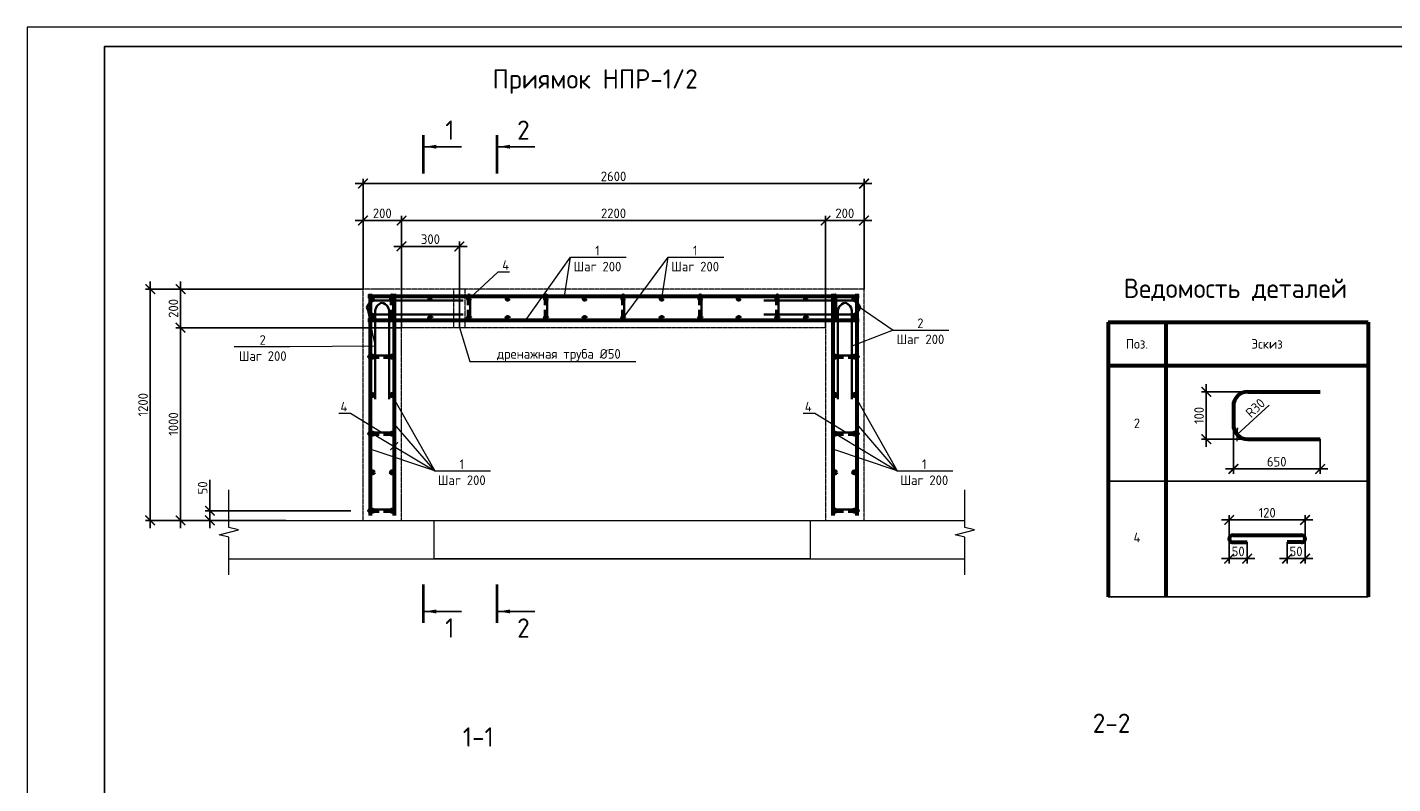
# Model space of a CAD drawing. Header units: millimetres. Extents: x 130535 to 1380046, y -231620 to 121434.
# Tile 33 of 135: x 344596 to 380020, y -29628 to -10003. Entities that reach past the tile are written whole.
import ezdxf
from ezdxf import colors
from ezdxf.entities.mleader import LeaderData, LeaderLine
from ezdxf.enums import TextEntityAlignment as Align
from ezdxf.math import Vec2, Vec3

# ---------------------------------------------------------------- set-up
doc = ezdxf.new("R2010")
doc.units = ezdxf.units.MM
doc.linetypes.add('DASHED', pattern=[7, 5, -2, 0])
doc.layers.get('DEFPOINTS').update_dxf_attribs({"lineweight": 0})
for name, color, linetype, lineweight in [('Основная 0.35', 7, 'Continuous', 35), ('Основная 0.60', 7, 'Continuous', 60), ('РАЗМЕРЫ', 7, 'Continuous', 9), ('Символы 0.20', 7, 'Continuous', 20), ('Текст 5.00', 7, 'Continuous', 50), ('Тонкая', 7, 'Continuous', 20), ('Тонкая 0.20', 7, 'Continuous', 20), ('ТОНКИЕ', 7, 'Continuous', 9), ('Штриховая 0.20', 7, 'DASHED', 20)]:
    doc.layers.add(name, color=color, linetype=linetype, lineweight=lineweight)
doc.layers.add('ТОЛСТЫЕ_ОСНОВНЫЕ', color=7, linetype='Continuous')
doc.styles.add('GOST-2.304_Type-B', font='GOST_Common.ttf')
doc.dimstyles.new('СПДС', dxfattribs={"dimscale": 100, "dimtxt": 2.5, "dimasz": 2.5, "dimexe": 1.25, "dimexo": 0, "dimtad": 1, "dimdec": 0, "dimtxsty": 'GOST-2.304_Type-B', "dimblk": 'ARCHTICK', "dimcen": 2.5, "dimdle": 2, "dimadec": 0, "dimazin": 2, "dimtfac": 0.75, "dimtdec": 0, "dimtmove": 1, "dimatfit": 3, "dimfxl": 1, "dimtolj": 1, "dimarcsym": 1})

# ---------------------------------------------------------------- blocks, each defined once
blk = doc.blocks.new('*U1419')
at = {"layer": 'ТОЛСТЫЕ_ОСНОВНЫЕ'}
blk.add_lwpolyline([(20, 5), (589, 5), (589, 415), (20, 415)], close=True, dxfattribs=at)
at = {"layer": 'ТОНКИЕ'}
blk.add_lwpolyline([(0, 0), (594, 0), (594, 420), (0, 420)], close=True, dxfattribs=at)
blk = doc.blocks.new('_ArchTick')
at = {"color": 0, "linetype": 'ByBlock', "const_width": 0.15}
blk.add_lwpolyline([(-0.5, -0.5), (0.5, 0.5)], dxfattribs=at)
blk = doc.blocks.new('*D591')
at = {"layer": 'DEFPOINTS', "color": 0, "linetype": 'Continuous', "lineweight": 0, "transparency": 16777216}
for p in [(352993, -22546), (349333, -22796), (351305, -22796)]:
    blk.add_point(p, dxfattribs=at)
at = {"layer": 'РАЗМЕРЫ', "color": 0, "linetype": 'Continuous', "lineweight": -2, "transparency": 16777216}
for p, q in [((349333, -21740), (349333, -22546)), ((352993, -22546), (349208, -22546)), ((349333, -22346), (349333, -22996)), ((351305, -22796), (349208, -22796))]:
    blk.add_line(p, q, dxfattribs=at)
at = {"layer": 'РАЗМЕРЫ', "color": 0, "linetype": 'Continuous', "lineweight": -2, "transparency": 16777216, "xscale": 250, "yscale": 250, "zscale": 250}
for p, rotation in [((349333, -22546), 90), ((349333, -22796), 270)]:
    blk.add_blockref('_ArchTick', p, dxfattribs=dict(at, rotation=rotation))
at = {"layer": 'РАЗМЕРЫ', "color": 0, "linetype": 'Continuous', "lineweight": 0, "transparency": 16777216, "insert": (349145, -21953), "char_height": 250, "attachment_point": 5, "rotation": 90, "style": 'GOST-2.304_Type-B'}
blk.add_mtext('\\A1;50', dxfattribs=at)
blk = doc.blocks.new('*D592')
at = {"layer": 'DEFPOINTS', "color": 0, "linetype": 'Continuous', "lineweight": 0, "transparency": 16777216}
for p in [(348573, -17796), (354305, -17796), (349824, -22796)]:
    blk.add_point(p, dxfattribs=at)
at = {"layer": 'РАЗМЕРЫ', "color": 0, "linetype": 'Continuous', "lineweight": -2, "transparency": 16777216}
for p, q in [((348573, -22996), (348573, -17596)), ((354305, -17796), (348448, -17796)), ((349824, -22796), (348448, -22796))]:
    blk.add_line(p, q, dxfattribs=at)
at = {"layer": 'РАЗМЕРЫ', "color": 0, "linetype": 'Continuous', "lineweight": -2, "transparency": 16777216, "xscale": 250, "yscale": 250, "zscale": 250}
for p, rotation in [((348573, -17796), 90), ((348573, -22796), 270)]:
    blk.add_blockref('_ArchTick', p, dxfattribs=dict(at, rotation=rotation))
at = {"layer": 'РАЗМЕРЫ', "color": 0, "linetype": 'Continuous', "lineweight": 0, "transparency": 16777216, "insert": (348386, -20296), "char_height": 250, "attachment_point": 5, "rotation": 90, "style": 'GOST-2.304_Type-B'}
blk.add_mtext('\\A1;1000', dxfattribs=at)
blk = doc.blocks.new('*D593')
at = {"layer": 'DEFPOINTS', "color": 0, "linetype": 'Continuous', "lineweight": 0, "transparency": 16777216}
for p in [(348573, -16796), (353305, -16796), (354305, -17796)]:
    blk.add_point(p, dxfattribs=at)
at = {"layer": 'РАЗМЕРЫ', "color": 0, "linetype": 'Continuous', "lineweight": -2, "transparency": 16777216}
for p, q in [((348573, -17996), (348573, -16596)), ((353305, -16796), (348448, -16796)), ((354305, -17796), (348448, -17796))]:
    blk.add_line(p, q, dxfattribs=at)
at = {"layer": 'РАЗМЕРЫ', "color": 0, "linetype": 'Continuous', "lineweight": -2, "transparency": 16777216, "xscale": 250, "yscale": 250, "zscale": 250}
for p, rotation in [((348573, -16796), 90), ((348573, -17796), 270)]:
    blk.add_blockref('_ArchTick', p, dxfattribs=dict(at, rotation=rotation))
at = {"layer": 'РАЗМЕРЫ', "color": 0, "linetype": 'Continuous', "lineweight": 0, "transparency": 16777216, "insert": (348386, -17296), "char_height": 250, "attachment_point": 5, "rotation": 90, "style": 'GOST-2.304_Type-B'}
blk.add_mtext('\\A1;200', dxfattribs=at)
blk = doc.blocks.new('*D594')
at = {"layer": 'DEFPOINTS', "color": 0, "linetype": 'Continuous', "lineweight": 0, "transparency": 16777216}
for p in [(354305, -15016), (353305, -16796), (354305, -17796)]:
    blk.add_point(p, dxfattribs=at)
at = {"layer": 'РАЗМЕРЫ', "color": 0, "linetype": 'Continuous', "lineweight": -2, "transparency": 16777216}
for p, q in [((353105, -15016), (354505, -15016)), ((353305, -16796), (353305, -14891)), ((354305, -17796), (354305, -14891))]:
    blk.add_line(p, q, dxfattribs=at)
at = {"layer": 'РАЗМЕРЫ', "color": 0, "linetype": 'Continuous', "lineweight": -2, "transparency": 16777216, "xscale": 250, "yscale": 250, "zscale": 250, "rotation": 180}
blk.add_blockref('_ArchTick', (353305, -15016), dxfattribs=at)
at = {"layer": 'РАЗМЕРЫ', "color": 0, "linetype": 'Continuous', "lineweight": -2, "transparency": 16777216, "xscale": 250, "yscale": 250, "zscale": 250}
blk.add_blockref('_ArchTick', (354305, -15016), dxfattribs=at)
at = {"layer": 'РАЗМЕРЫ', "color": 0, "linetype": 'Continuous', "lineweight": 0, "transparency": 16777216, "insert": (353805, -14829), "char_height": 250, "attachment_point": 5, "style": 'GOST-2.304_Type-B'}
blk.add_mtext('\\A1;200', dxfattribs=at)
blk = doc.blocks.new('*D595')
at = {"layer": 'DEFPOINTS', "color": 0, "linetype": 'Continuous', "lineweight": 0, "transparency": 16777216}
for p in [(365305, -15016), (354305, -17796), (365305, -17796)]:
    blk.add_point(p, dxfattribs=at)
at = {"layer": 'РАЗМЕРЫ', "color": 0, "linetype": 'Continuous', "lineweight": -2, "transparency": 16777216}
for p, q in [((354105, -15016), (365505, -15016)), ((354305, -17796), (354305, -14891)), ((365305, -17796), (365305, -14891))]:
    blk.add_line(p, q, dxfattribs=at)
at = {"layer": 'РАЗМЕРЫ', "color": 0, "linetype": 'Continuous', "lineweight": -2, "transparency": 16777216, "xscale": 250, "yscale": 250, "zscale": 250, "rotation": 180}
blk.add_blockref('_ArchTick', (354305, -15016), dxfattribs=at)
at = {"layer": 'РАЗМЕРЫ', "color": 0, "linetype": 'Continuous', "lineweight": -2, "transparency": 16777216, "xscale": 250, "yscale": 250, "zscale": 250}
blk.add_blockref('_ArchTick', (365305, -15016), dxfattribs=at)
at = {"layer": 'РАЗМЕРЫ', "color": 0, "linetype": 'Continuous', "lineweight": 0, "transparency": 16777216, "insert": (359805, -14829), "char_height": 250, "attachment_point": 5, "style": 'GOST-2.304_Type-B'}
blk.add_mtext('\\A1;2200', dxfattribs=at)
blk = doc.blocks.new('*D596')
at = {"layer": 'DEFPOINTS', "color": 0, "linetype": 'Continuous', "lineweight": 0, "transparency": 16777216}
for p in [(366305, -15016), (366305, -16796), (365305, -17796)]:
    blk.add_point(p, dxfattribs=at)
at = {"layer": 'РАЗМЕРЫ', "color": 0, "linetype": 'Continuous', "lineweight": -2, "transparency": 16777216}
for p, q in [((365105, -15016), (366505, -15016)), ((365305, -17796), (365305, -14891)), ((366305, -16796), (366305, -14891))]:
    blk.add_line(p, q, dxfattribs=at)
at = {"layer": 'РАЗМЕРЫ', "color": 0, "linetype": 'Continuous', "lineweight": -2, "transparency": 16777216, "xscale": 250, "yscale": 250, "zscale": 250, "rotation": 180}
blk.add_blockref('_ArchTick', (365305, -15016), dxfattribs=at)
at = {"layer": 'РАЗМЕРЫ', "color": 0, "linetype": 'Continuous', "lineweight": -2, "transparency": 16777216, "xscale": 250, "yscale": 250, "zscale": 250}
blk.add_blockref('_ArchTick', (366305, -15016), dxfattribs=at)
at = {"layer": 'РАЗМЕРЫ', "color": 0, "linetype": 'Continuous', "lineweight": 0, "transparency": 16777216, "insert": (365805, -14829), "char_height": 250, "attachment_point": 5, "style": 'GOST-2.304_Type-B'}
blk.add_mtext('\\A1;200', dxfattribs=at)
blk = doc.blocks.new('A$C862932c0')
at = {"layer": 'Основная 0.35'}
for p, q in [((130, 6), (6, 6)), ((6, -6), (56, -6)), ((130, -6), (80, -6))]:
    blk.add_line(p, q, dxfattribs=at)
for centre, start, end in [((6, 0), 90, 270), ((130, 0), 270, 90)]:
    blk.add_arc(centre, 6, start, end, dxfattribs=at)
blk = doc.blocks.new('_None')
blk = doc.blocks.new('*D597')
at = {"layer": 'DEFPOINTS', "color": 0, "linetype": 'Continuous', "lineweight": 0, "transparency": 16777216}
for p in [(366305, -14058), (353305, -15296), (366305, -15296)]:
    blk.add_point(p, dxfattribs=at)
at = {"layer": 'РАЗМЕРЫ', "color": 0, "linetype": 'Continuous', "lineweight": -2, "transparency": 16777216}
for p, q in [((353105, -14058), (366505, -14058)), ((353305, -15296), (353305, -13933)), ((366305, -15296), (366305, -13933))]:
    blk.add_line(p, q, dxfattribs=at)
at = {"layer": 'РАЗМЕРЫ', "color": 0, "linetype": 'Continuous', "lineweight": -2, "transparency": 16777216, "xscale": 250, "yscale": 250, "zscale": 250, "rotation": 180}
blk.add_blockref('_ArchTick', (353305, -14058), dxfattribs=at)
at = {"layer": 'РАЗМЕРЫ', "color": 0, "linetype": 'Continuous', "lineweight": -2, "transparency": 16777216, "xscale": 250, "yscale": 250, "zscale": 250}
blk.add_blockref('_ArchTick', (366305, -14058), dxfattribs=at)
at = {"layer": 'РАЗМЕРЫ', "color": 0, "linetype": 'Continuous', "lineweight": 0, "transparency": 16777216, "insert": (359805, -13870), "char_height": 250, "attachment_point": 5, "style": 'GOST-2.304_Type-B'}
blk.add_mtext('\\A1;2600', dxfattribs=at)
blk = doc.blocks.new('*D598')
at = {"layer": 'DEFPOINTS', "color": 0, "linetype": 'Continuous', "lineweight": 0, "transparency": 16777216}
for p in [(347785, -16796), (351305, -16796), (349824, -22796)]:
    blk.add_point(p, dxfattribs=at)
at = {"layer": 'РАЗМЕРЫ', "color": 0, "linetype": 'Continuous', "lineweight": -2, "transparency": 16777216}
for p, q in [((347785, -22996), (347785, -16596)), ((351305, -16796), (347660, -16796)), ((349824, -22796), (347660, -22796))]:
    blk.add_line(p, q, dxfattribs=at)
at = {"layer": 'РАЗМЕРЫ', "color": 0, "linetype": 'Continuous', "lineweight": -2, "transparency": 16777216, "xscale": 250, "yscale": 250, "zscale": 250}
for p, rotation in [((347785, -16796), 90), ((347785, -22796), 270)]:
    blk.add_blockref('_ArchTick', p, dxfattribs=dict(at, rotation=rotation))
at = {"layer": 'РАЗМЕРЫ', "color": 0, "linetype": 'Continuous', "lineweight": 0, "transparency": 16777216, "insert": (347598, -19796), "char_height": 250, "attachment_point": 5, "rotation": 90, "style": 'GOST-2.304_Type-B'}
blk.add_mtext('\\A1;1200', dxfattribs=at)
blk = doc.blocks.new('*D599')
at = {"layer": 'DEFPOINTS', "color": 0, "linetype": 'Continuous', "lineweight": 0, "transparency": 16777216}
for p in [(355805, -15688), (354305, -17796), (355805, -17796)]:
    blk.add_point(p, dxfattribs=at)
at = {"layer": 'РАЗМЕРЫ', "color": 0, "linetype": 'Continuous', "lineweight": -2, "transparency": 16777216}
for p, q in [((354305, -17796), (354305, -15563)), ((355805, -17796), (355805, -15563)), ((354105, -15688), (356005, -15688))]:
    blk.add_line(p, q, dxfattribs=at)
at = {"layer": 'РАЗМЕРЫ', "color": 0, "linetype": 'Continuous', "lineweight": -2, "transparency": 16777216, "xscale": 250, "yscale": 250, "zscale": 250, "rotation": 180}
blk.add_blockref('_ArchTick', (354305, -15688), dxfattribs=at)
at = {"layer": 'РАЗМЕРЫ', "color": 0, "linetype": 'Continuous', "lineweight": -2, "transparency": 16777216, "xscale": 250, "yscale": 250, "zscale": 250}
blk.add_blockref('_ArchTick', (355805, -15688), dxfattribs=at)
at = {"layer": 'РАЗМЕРЫ', "color": 0, "linetype": 'Continuous', "lineweight": 0, "transparency": 16777216, "insert": (355055, -15500), "char_height": 250, "attachment_point": 5, "style": 'GOST-2.304_Type-B'}
blk.add_mtext('\\A1;300', dxfattribs=at)
blk = doc.blocks.new('*D611')
at = {"layer": 'DEFPOINTS', "color": 0, "linetype": 'Continuous', "lineweight": 0, "transparency": 16777216}
for p in [(375184, -19459), (376261, -19459), (376261, -20689)]:
    blk.add_point(p, dxfattribs=at)
at = {"layer": 'РАЗМЕРЫ', "color": 0, "linetype": 'Continuous', "lineweight": -2, "transparency": 16777216}
for p, q in [((376261, -19459), (375059, -19459)), ((375184, -20889), (375184, -19259)), ((376261, -20689), (375059, -20689))]:
    blk.add_line(p, q, dxfattribs=at)
at = {"layer": 'РАЗМЕРЫ', "color": 0, "linetype": 'Continuous', "lineweight": -2, "transparency": 16777216, "xscale": 250, "yscale": 250, "zscale": 250}
for p, rotation in [((375184, -19459), 90), ((375184, -20689), 270)]:
    blk.add_blockref('_ArchTick', p, dxfattribs=dict(at, rotation=rotation))
at = {"layer": 'РАЗМЕРЫ', "color": 0, "linetype": 'Continuous', "lineweight": 0, "transparency": 16777216, "insert": (374996, -20074), "char_height": 250, "attachment_point": 5, "rotation": 90, "style": 'GOST-2.304_Type-B'}
blk.add_mtext('\\A1;100', dxfattribs=at)
blk = doc.blocks.new('*D612')
at = {"layer": 'DEFPOINTS', "color": 0, "linetype": 'Continuous', "lineweight": 0, "transparency": 16777216}
for p in [(375886, -20314), (378136, -20689), (378136, -21462)]:
    blk.add_point(p, dxfattribs=at)
at = {"layer": 'РАЗМЕРЫ', "color": 0, "linetype": 'Continuous', "lineweight": -2, "transparency": 16777216}
for p, q in [((375886, -20314), (375886, -21587)), ((378136, -20689), (378136, -21587)), ((375686, -21462), (378336, -21462))]:
    blk.add_line(p, q, dxfattribs=at)
at = {"layer": 'РАЗМЕРЫ', "color": 0, "linetype": 'Continuous', "lineweight": -2, "transparency": 16777216, "xscale": 250, "yscale": 250, "zscale": 250, "rotation": 180}
blk.add_blockref('_ArchTick', (375886, -21462), dxfattribs=at)
at = {"layer": 'РАЗМЕРЫ', "color": 0, "linetype": 'Continuous', "lineweight": -2, "transparency": 16777216, "xscale": 250, "yscale": 250, "zscale": 250}
blk.add_blockref('_ArchTick', (378136, -21462), dxfattribs=at)
at = {"layer": 'РАЗМЕРЫ', "color": 0, "linetype": 'Continuous', "lineweight": 0, "transparency": 16777216, "insert": (377011, -21274), "char_height": 250, "attachment_point": 5, "style": 'GOST-2.304_Type-B'}
blk.add_mtext('\\A1;650', dxfattribs=at)
blk = doc.blocks.new('*D613')
at = {"layer": 'DEFPOINTS', "color": 0, "linetype": 'Continuous', "lineweight": 0, "transparency": 16777216}
for p in [(376261, -20314), (375987, -20569)]:
    blk.add_point(p, dxfattribs=at)
at = {"layer": 'РАЗМЕРЫ', "color": 0, "linetype": 'Continuous', "lineweight": -2, "transparency": 16777216}
blk.add_line((376811, -19804), (375987, -20569), dxfattribs=at)
at = {"layer": 'РАЗМЕРЫ', "color": 0, "linetype": 'Continuous', "lineweight": -2, "transparency": 16777216, "xscale": 250, "yscale": 250, "zscale": 250, "rotation": 222.8482016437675}
blk.add_blockref('_ArchTick', (375987, -20569), dxfattribs=at)
at = {"layer": 'РАЗМЕРЫ', "color": 0, "linetype": 'Continuous', "lineweight": 0, "transparency": 16777216, "insert": (376455, -19879), "char_height": 250, "attachment_point": 5, "rotation": 42.8482, "style": 'GOST-2.304_Type-B'}
blk.add_mtext('\\A1;R30', dxfattribs=at)
blk = doc.blocks.new('*D614')
at = {"layer": 'DEFPOINTS', "color": 0, "linetype": 'Continuous', "lineweight": 0, "transparency": 16777216}
for p in [(377280, -23365), (377746, -23273), (377280, -23788)]:
    blk.add_point(p, dxfattribs=at)
at = {"layer": 'РАЗМЕРЫ', "color": 0, "linetype": 'Continuous', "lineweight": -2, "transparency": 16777216}
for p, q in [((377280, -23365), (377280, -23913)), ((377746, -23273), (377746, -23913)), ((377946, -23788), (377080, -23788))]:
    blk.add_line(p, q, dxfattribs=at)
at = {"layer": 'РАЗМЕРЫ', "color": 0, "linetype": 'Continuous', "lineweight": -2, "transparency": 16777216, "xscale": 250, "yscale": 250, "zscale": 250, "rotation": 180}
blk.add_blockref('_ArchTick', (377280, -23788), dxfattribs=at)
at = {"layer": 'РАЗМЕРЫ', "color": 0, "linetype": 'Continuous', "lineweight": -2, "transparency": 16777216, "xscale": 250, "yscale": 250, "zscale": 250}
blk.add_blockref('_ArchTick', (377746, -23788), dxfattribs=at)
at = {"layer": 'РАЗМЕРЫ', "color": 0, "linetype": 'Continuous', "lineweight": 0, "transparency": 16777216, "insert": (377513, -23601), "char_height": 250, "attachment_point": 5, "style": 'GOST-2.304_Type-B'}
blk.add_mtext('\\A1;50', dxfattribs=at)
blk = doc.blocks.new('*D615')
at = {"layer": 'DEFPOINTS', "color": 0, "linetype": 'Continuous', "lineweight": 0, "transparency": 16777216}
for p in [(375778, -23273), (376245, -23365), (376245, -23788)]:
    blk.add_point(p, dxfattribs=at)
at = {"layer": 'РАЗМЕРЫ', "color": 0, "linetype": 'Continuous', "lineweight": -2, "transparency": 16777216}
for p, q in [((375778, -23273), (375778, -23913)), ((376245, -23365), (376245, -23913)), ((375578, -23788), (376445, -23788))]:
    blk.add_line(p, q, dxfattribs=at)
at = {"layer": 'РАЗМЕРЫ', "color": 0, "linetype": 'Continuous', "lineweight": -2, "transparency": 16777216, "xscale": 250, "yscale": 250, "zscale": 250, "rotation": 180}
blk.add_blockref('_ArchTick', (375778, -23788), dxfattribs=at)
at = {"layer": 'РАЗМЕРЫ', "color": 0, "linetype": 'Continuous', "lineweight": -2, "transparency": 16777216, "xscale": 250, "yscale": 250, "zscale": 250}
blk.add_blockref('_ArchTick', (376245, -23788), dxfattribs=at)
at = {"layer": 'РАЗМЕРЫ', "color": 0, "linetype": 'Continuous', "lineweight": 0, "transparency": 16777216, "insert": (376011, -23601), "char_height": 250, "attachment_point": 5, "style": 'GOST-2.304_Type-B'}
blk.add_mtext('\\A1;50', dxfattribs=at)
blk = doc.blocks.new('*D616')
at = {"layer": 'DEFPOINTS', "color": 0, "linetype": 'Continuous', "lineweight": 0, "transparency": 16777216}
for p in [(377746, -22785), (375780, -23253), (377746, -23274)]:
    blk.add_point(p, dxfattribs=at)
at = {"layer": 'РАЗМЕРЫ', "color": 0, "linetype": 'Continuous', "lineweight": -2, "transparency": 16777216}
for p, q in [((375780, -23253), (375780, -22660)), ((377746, -23274), (377746, -22660)), ((375580, -22785), (377946, -22785))]:
    blk.add_line(p, q, dxfattribs=at)
at = {"layer": 'РАЗМЕРЫ', "color": 0, "linetype": 'Continuous', "lineweight": -2, "transparency": 16777216, "xscale": 250, "yscale": 250, "zscale": 250, "rotation": 180}
blk.add_blockref('_ArchTick', (375780, -22785), dxfattribs=at)
at = {"layer": 'РАЗМЕРЫ', "color": 0, "linetype": 'Continuous', "lineweight": -2, "transparency": 16777216, "xscale": 250, "yscale": 250, "zscale": 250}
blk.add_blockref('_ArchTick', (377746, -22785), dxfattribs=at)
at = {"layer": 'РАЗМЕРЫ', "color": 0, "linetype": 'Continuous', "lineweight": 0, "transparency": 16777216, "insert": (376763, -22598), "char_height": 250, "attachment_point": 5, "style": 'GOST-2.304_Type-B'}
blk.add_mtext('\\A1;120', dxfattribs=at)

msp = doc.modelspace()

# ---------------------------------------------------------------- linework, layer by layer
at = {"layer": 'Основная 0.35'}
for p, q in [((353406.7, -17272.6), (353406.7, -17270.8)), ((355906.7, -17091.4), (353656.7, -17091.4)), ((353801.6, -17151.1), (353799.8, -17151.1)), ((363703, -17091.4), (365953, -17091.4)), ((365808.1, -17151.1), (365809.9, -17151.1)), ((366203, -17272.6), (366203, -17270.8)), ((353620.5, -19651.1), (353620.5, -17401.1)), ((355906.7, -17452), (353656.7, -17452)), ((353981, -19651.1), (353981, -17401.1)), ((363703, -17452), (365953, -17452)), ((365628.7, -19651.1), (365628.7, -17401.1)), ((365989.3, -19651.1), (365989.3, -17401.1))]:
    msp.add_line(p, q, dxfattribs=at)
for centre, start, end in [((353634.1, -17323.4), 84.44835, 167.41224), ((353634.1, -17220), 192.58776, 275.55165), ((353852.4, -17378.5), 102.58776, 185.55165), ((353749, -17378.5), 354.44835, 77.41224), ((365860.7, -17378.5), 102.58776, 185.55165), ((365757.3, -17378.5), 354.44835, 77.41224), ((365975.6, -17323.4), 12.58776, 95.55165), ((365975.6, -17220), 264.44835, 347.41224)]:
    msp.add_arc(centre, 233.1, start, end, dxfattribs=at)
at = {"layer": 'Основная 0.60'}
for p, q in [((366179.9, -16985.7), (353429.9, -16985.7)), ((353494.9, -16920.7), (353494.9, -22670.7)), ((354114.9, -16920.7), (354114.9, -22670.7)), ((365494.9, -16920.7), (365494.9, -22670.7)), ((366114.9, -16920.7), (366114.9, -22670.7)), ((366179.9, -17605.7), (353429.9, -17605.7)), ((376261.5, -19459), (378136.5, -19459)), ((375886.5, -19834), (375886.5, -20313.5)), ((376261.5, -20688.5), (378136.5, -20688.5)), ((375869.5, -23181.4), (377654.6, -23181.4)), ((375869.5, -23365), (376244.5, -23365)), ((377654.6, -23365), (377279.6, -23365))]:
    msp.add_line(p, q, dxfattribs=at)
at = {"layer": 'Основная 0.60', "linetype": 'Continuous', "lineweight": 60}
for p, q in [((372635.3, -17653.4), (379385.3, -17653.4)), ((372635.3, -17653.4), (372635.3, -24778.4)), ((374135.3, -17653.4), (374135.3, -24778.4)), ((379385.3, -17653.4), (379385.3, -24778.4)), ((372635.3, -18778.4), (379385.3, -18778.4))]:
    msp.add_line(p, q, dxfattribs=at)
at = {"layer": 'Основная 0.60', "linetype": 'Continuous', "lineweight": -3}
for p, q in [((372635.3, -21778.4), (379385.3, -21778.4)), ((372635.3, -21778.4), (379385.3, -21778.4)), ((372635.3, -24778.4), (379385.3, -24778.4))]:
    msp.add_line(p, q, dxfattribs=at)
at = {"layer": 'Основная 0.60'}
for centre in [(353554.9, -17045.7), (353554.9, -17045.7), (354054.9, -17045.7), (355054.9, -17045.7), (356054.9, -17045.7), (357054.9, -17045.7), (358054.9, -17045.7), (359054.9, -17045.7), (360054.9, -17045.7), (361054.9, -17045.7), (362054.9, -17045.7), (363054.9, -17045.7), (364054.9, -17045.7), (364800.7, -17045.7), (365554.9, -17045.7), (366054.9, -17045.7), (353554.9, -17545.7), (354054.9, -17545.7), (355054.9, -17545.7), (356054.9, -17545.7), (357054.9, -17545.7), (358054.9, -17545.7), (359054.9, -17545.7), (360054.9, -17545.7), (361054.9, -17545.7), (362054.9, -17545.7), (363054.9, -17545.7), (364054.9, -17545.7), (364800.7, -17545.7), (365554.9, -17545.7), (366054.9, -17545.7), (353554.9, -18545.7), (354054.9, -18545.7), (365554.9, -18545.7), (366054.9, -18545.7), (353554.9, -19545.7), (354054.9, -19545.7), (365554.9, -19545.7), (366054.9, -19545.7), (353554.9, -20545.7), (354054.9, -20545.7), (365554.9, -20545.7), (366054.9, -20545.7), (353554.9, -21545.7), (354054.9, -21545.7), (365554.9, -21545.7), (366054.9, -21545.7), (353554.9, -22545.7), (354054.9, -22545.7), (365554.9, -22545.7), (366054.9, -22545.7)]:
    msp.add_circle(centre, 30, dxfattribs=at)
for centre, radius, start, end in [((376261.5, -19834), 375, 90, 180), ((376261.5, -20313.5), 375, 180, 270), ((375869.5, -23273.2), 91.8, 90, 270), ((377654.6, -23273.2), 91.8, 270, 90)]:
    msp.add_arc(centre, radius, start, end, dxfattribs=at)
at = {"layer": 'РАЗМЕРЫ', "linetype": 'Continuous', "lineweight": 0}
for p, q in [((357519.7, -17605.7), (358685.6, -15970)), ((360054.9, -17545.7), (361220.7, -15970)), ((353554.9, -20545.7), (355165.6, -21513.2)), ((355165.6, -21513.2), (354114.9, -20289)), ((365554.9, -20545.7), (367165.6, -21513.2)), ((367165.6, -21513.2), (366114.9, -20289)), ((355165.6, -21513.2), (353494.9, -20948)), ((367165.6, -21513.2), (365494.9, -20948))]:
    msp.add_line(p, q, dxfattribs=at)
at = {"layer": 'Символы 0.20'}
msp.add_lwpolyline([(367063.9, -17857), (365989.3, -18276.1)], dxfattribs=at)
at = {"layer": 'Тонкая'}
for points in [[(349823.9, -24210.4), (349823.9, -24060.4), (349823.9, -23230.9), (349573.9, -23168.4), (350073.9, -23043.4), (349823.9, -22980.9), (349823.9, -22151.4), (349823.9, -22001.4)], [(368922.2, -24210.4), (368922.2, -24060.4), (368922.2, -23230.9), (368672.2, -23168.4), (369172.2, -23043.4), (368922.2, -22980.9), (368922.2, -22151.4), (368922.2, -22001.4)]]:
    msp.add_lwpolyline(points, dxfattribs=at)
at = {"layer": 'Тонкая 0.20'}
msp.add_line((349823.9, -22795.7), (355154.9, -22795.7), dxfattribs=at)
at = {"layer": 'Тонкая 0.20', "ltscale": 6}
for p, q in [((364919.6, -22795.7), (368922.2, -22795.7)), ((349823.9, -23795.7), (368922.2, -23795.7))]:
    msp.add_line(p, q, dxfattribs=at)
at = {"layer": 'Тонкая 0.20'}
msp.add_lwpolyline([(355154.9, -22795.7), (364904.9, -22795.7), (364904.9, -23795.7), (355154.9, -23795.7)], close=True, dxfattribs=at)
at = {"layer": 'ТОНКИЕ', "linetype": 'Continuous', "lineweight": 25, "ltscale": 200}
for p, q in [((354906.6, -13101.2), (355856.6, -13101.2)), ((356817.1, -13101.2), (357767.1, -13101.2)), ((354906.6, -25159), (355856.6, -25159)), ((356817.1, -25159), (357767.1, -25159))]:
    msp.add_line(p, q, dxfattribs=at)
at = {"layer": 'ТОНКИЕ', "linetype": 'Continuous', "lineweight": 25, "ltscale": 200, "const_width": 70}
for points in [[(354871.6, -12801.2), (354871.6, -13801.2)], [(356782.1, -12801.2), (356782.1, -13801.2)], [(354871.6, -25459), (354871.6, -24459)], [(356782.1, -25459), (356782.1, -24459)]]:
    msp.add_lwpolyline(points, dxfattribs=at)
at = {"layer": 'ТОНКИЕ', "linetype": 'Continuous', "lineweight": 25, "ltscale": 200}
for points in [[(354906.6, -13101.2), (355207.1, -13050.9), (355207.1, -13151.5)], [(356817.1, -13101.2), (357117.6, -13050.9), (357117.6, -13151.5)], [(354906.6, -25159), (355207.1, -25108.7), (355207.1, -25209.3)], [(356817.1, -25159), (357117.6, -25108.7), (357117.6, -25209.3)]]:
    msp.add_solid(points, dxfattribs=at)
at = {"layer": 'Штриховая 0.20'}
msp.add_lwpolyline([(366304.9, -22795.7), (366304.9, -16795.7), (353304.9, -16795.7), (353304.9, -22795.7), (354304.9, -22795.7), (354304.9, -17795.7), (365304.9, -17795.7), (365304.9, -22795.7), (366304.9, -22795.7)], dxfattribs=at)
msp.add_lwpolyline([(355654.9, -16795.7), (355654.9, -17795.7), (355954.9, -17795.7), (355954.9, -16795.7)], close=True, dxfattribs=at)

# ---------------------------------------------------------------- block references
at = {"xscale": 100, "yscale": 100, "zscale": 100}
msp.add_blockref('*U1419', (344595.6, -52002.6), dxfattribs=at)
at = {"layer": 'Символы 0.20'}
for name, p, xscale, yscale, zscale, rotation in [('A$C862932c0', (354054.9, -16931.7), 5, 5, 5, 270), ('A$C862932c0', (356054.9, -16931.7), 5, 5, 5, 270), ('A$C862932c0', (358054.9, -16931.7), 5, 5, 5, 270), ('A$C862932c0', (360054.9, -16931.7), 5, 5, 5, 270), ('A$C862932c0', (362054.9, -16931.7), 5, 5, 5, 270), ('A$C862932c0', (364054.9, -16931.7), 5, 5, 5, 270), ('A$C862932c0', (365554.9, -16931.7), 5, 5, 5, 270), ('_ArchTick', (354114.9, -20870.8), 200, 200, 200, 180.0000000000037)]:
    msp.add_blockref(name, p, dxfattribs=dict(at, xscale=xscale, yscale=yscale, zscale=zscale, rotation=rotation))
at = {"layer": 'Символы 0.20', "yscale": 5, "zscale": 5}
for p, xscale in [((353440.9, -18545.7), 5), ((366168.8, -18545.7), -5), ((353440.9, -20545.7), 5), ((366168.8, -20545.7), -5), ((353440.9, -22545.7), 5), ((366168.8, -22545.7), -5)]:
    msp.add_blockref('A$C862932c0', p, dxfattribs=dict(at, xscale=xscale))

# ---------------------------------------------------------------- texts
at = {"layer": 'Основная 0.60', "linetype": 'Continuous', "lineweight": -3, "attachment_point": 5, "style": 'GOST-2.304_Type-B'}
for s, insert, char_height, width in [('Ведомость деталей', (375940.3, -16815), 500, 6669.969), ('Поз.', (373385.3, -18215.9), 250, 1200), ('Эскиз', (376760.3, -18215.9), 250, 1200), ('2', (373385.3, -20278.4), 250, 1200), ('4', (373385.3, -23238.2), 250, 1200)]:
    msp.add_mtext(s, dxfattribs=dict(at, insert=insert, char_height=char_height, width=width))
at = {"layer": 'Текст 5.00', "style": 'GOST-2.304_Type-B'}
for s, p in [('Приямок НПР-1/2', (359328.7, -11343.3)), ('2-2', (372726.3, -28058.8)), ('1-1', (356296, -28416.9))]:
    msp.add_text(s, height=500, dxfattribs=at).set_placement(p, align=Align.MIDDLE_CENTER)
at = {"layer": 'ТОНКИЕ', "linetype": 'Continuous', "lineweight": 0, "char_height": 500, "attachment_point": 5, "style": 'GOST-2.304_Type-B'}
for s, insert in [('1', (355556.6, -12671.2)), ('2', (357467.1, -12671.2)), ('1', (355556.6, -25589)), ('2', (357467.1, -25589))]:
    msp.add_mtext_dynamic_manual_height_columns(s, width=723.88, gutter_width=25, heights=[0], dxfattribs=dict(at, insert=insert))

# ---------------------------------------------------------------- dimensions: what is measured, and where the dimension line sits
at = {"layer": 'РАЗМЕРЫ', "color": 3, "linetype": 'Continuous', "lineweight": 0}
for base, p1, p2, picture, middle in [((366304.9, -14057.6), (353304.9, -15295.7), (366304.9, -15295.7), '*D597', (359804.9, -13870.1)), ((354304.9, -15016.1), (353304.9, -16795.7), (354304.9, -17795.7), '*D594', (353804.9, -14828.6)), ((365304.9, -15016.1), (354304.9, -17795.7), (365304.9, -17795.7), '*D595', (359804.9, -14828.6)), ((366304.9, -15016.1), (365304.9, -17795.7), (366304.9, -16795.7), '*D596', (365804.9, -14828.6)), ((355804.9, -15687.6), (354304.9, -17795.7), (355804.9, -17795.7), '*D599', (355054.9, -15500.1))]:
    dim = msp.add_linear_dim(base=base, p1=p1, p2=p2, dimstyle='СПДС', override={"dimlfac": 0.2}, dxfattribs=at)
    dim.commit()
    dim.dimension.update_dxf_attribs({"geometry": picture, "text_midpoint": middle})
for base, p1, p2, angle, picture, middle in [((347785.4, -16795.7), (349823.9, -22795.7), (351304.9, -16795.7), 90, '*D598', (347597.9, -19795.7)), ((348573.1, -16795.7), (354304.9, -17795.7), (353304.9, -16795.7), 270, '*D593', (348385.6, -17295.7)), ((348573.1, -17795.7), (349823.9, -22795.7), (354304.9, -17795.7), 270, '*D592', (348385.6, -20295.7))]:
    dim = msp.add_linear_dim(base=base, p1=p1, p2=p2, angle=angle, dimstyle='СПДС', override={"dimlfac": 0.2}, dxfattribs=at)
    dim.commit()
    dim.dimension.update_dxf_attribs({"geometry": picture, "text_midpoint": middle})
for base, p1, p2, angle, text, picture, middle in [((375183.9, -19459), (376261.5, -20688.5), (376261.5, -19459), 90, '100', '*D611', (374996.4, -20073.8)), ((377279.6, -23788.1), (377746.4, -23273.2), (377279.6, -23365), 180, '50', '*D614', (377513, -23600.6))]:
    dim = msp.add_linear_dim(base=base, p1=p1, p2=p2, angle=angle, text=text, dimstyle='СПДС', override={"dimlfac": 0.2}, dxfattribs=at)
    dim.commit()
    dim.dimension.update_dxf_attribs({"geometry": picture, "text_midpoint": middle})
dim = msp.add_radius_dim(center=(376261.5, -20313.5), mpoint=(375986.6, -20568.6), text='R30', dimstyle='СПДС', override={"dimlfac": 0.2}, dxfattribs=at)
dim.commit()
dim.dimension.update_dxf_attribs({"geometry": '*D613', "text_midpoint": (376582.3, -20016), "dimtype": 164})
for base, p1, p2, text, picture, middle in [((378136.5, -21461.9), (375886.5, -20313.5), (378136.5, -20688.5), '650', '*D612', (377011.5, -21274.4)), ((377746.4, -22785.2), (375779.9, -23253.2), (377746.4, -23274.2), '120', '*D616', (376763.2, -22597.7)), ((376244.5, -23788.1), (375777.7, -23273.2), (376244.5, -23365), '50', '*D615', (376011.1, -23600.6))]:
    dim = msp.add_linear_dim(base=base, p1=p1, p2=p2, text=text, dimstyle='СПДС', override={"dimlfac": 0.2}, dxfattribs=at)
    dim.commit()
    dim.dimension.update_dxf_attribs({"geometry": picture, "text_midpoint": middle})
dim = msp.add_linear_dim(base=(349332.8, -22795.7), p1=(352992.6, -22545.7), p2=(351304.9, -22795.7), angle=270, dimstyle='СПДС', override={"dimlfac": 0.2}, dxfattribs=at)
dim.commit()
dim.dimension.update_dxf_attribs({"geometry": '*D591', "text_midpoint": (349314, -21952.5), "dimtype": 160})

# ---------------------------------------------------------------- leaders
at = {"layer": 'Символы 0.20'}
ml = msp.add_multileader_mtext('Standard', dxfattribs=at)
ml.set_content('1\\PШаг 200', color=256, style='GOST-2.304_Type-B')
ml.set_leader_properties(color=256, linetype='ByLayer', lineweight=-1)
ml.set_arrow_properties(name='NONE')
ml.build(insert=Vec2(0, 0))
ml.multileader.update_dxf_attribs({"text_left_attachment_type": 6, "text_right_attachment_type": 6, "dogleg_length": 1, "arrow_head_size": 18, "scale": 20})
ctx = ml.context
ctx.base_point, ctx.scale, ctx.char_height, ctx.arrow_head_size, ctx.landing_gap_size, ctx.plane_origin = Vec3(358785.6, -15970), 20, 250, 18, 9, Vec3(354934.9, -16103.4)
ctx.left_attachment, ctx.right_attachment, ctx.text_align_type = 6, 6, 1
notes = []
notes.append((ctx, [(0, (1, 1, 0), (358685.6, -15970), (1, 0), 100, [(0, [(358529, -16985.7)], 0, [])])]))
ctx.mtext.insert, ctx.mtext.alignment, ctx.mtext.flow_direction = Vec3(359387.4, -15670), 2, 5
ml = msp.add_multileader_mtext('Standard', dxfattribs=at)
ml.set_content('1\\PШаг 200', color=256, style='GOST-2.304_Type-B')
ml.set_leader_properties(color=256, linetype='ByLayer', lineweight=-1)
ml.set_arrow_properties(name='NONE')
ml.build(insert=Vec2(0, 0))
ml.multileader.update_dxf_attribs({"text_left_attachment_type": 6, "text_right_attachment_type": 6, "dogleg_length": 1, "arrow_head_size": 18, "scale": 20})
ctx = ml.context
ctx.base_point, ctx.scale, ctx.char_height, ctx.arrow_head_size, ctx.landing_gap_size, ctx.plane_origin = Vec3(361320.7, -15970), 20, 250, 18, 9, Vec3(357470, -16103.4)
ctx.left_attachment, ctx.right_attachment, ctx.text_align_type = 6, 6, 1
notes.append((ctx, [(0, (1, 1, 0), (361220.7, -15970), (1, 0), 100, [(0, [(361054.9, -17045.7)], 0, [])])]))
ctx.mtext.insert, ctx.mtext.alignment, ctx.mtext.flow_direction = Vec3(361922.5, -15670), 2, 5
ml = msp.add_multileader_mtext('Standard', dxfattribs=at)
ml.set_content('4', color=256, style='GOST-2.304_Type-B')
ml.set_leader_properties(color=256, linetype='ByLayer', lineweight=-1)
ml.set_arrow_properties(name='NONE')
ml.build(insert=Vec2(0, 0))
ml.multileader.update_dxf_attribs({"text_left_attachment_type": 6, "text_right_attachment_type": 6, "dogleg_length": 1, "arrow_head_size": 18, "scale": 20})
ctx = ml.context
ctx.base_point, ctx.scale, ctx.char_height, ctx.arrow_head_size, ctx.landing_gap_size, ctx.plane_origin = Vec3(356908.9, -16344.9), 20, 250, 18, 9, Vec3(355176.9, -18783.9)
ctx.left_attachment, ctx.right_attachment = 6, 6
notes.append((ctx, [(0, (1, 1, 0), (356808.9, -16344.9), (1, 0), 100, [(0, [(356084.9, -17021.7)], 0, [])])]))
ctx.mtext.insert, ctx.mtext.flow_direction = Vec3(356917.9, -16044.9), 5
ml = msp.add_multileader_mtext('Standard', dxfattribs=at)
ml.set_content('2\\PШаг 200', color=256, style='GOST-2.304_Type-B')
ml.set_leader_properties(color=256, linetype='ByLayer', lineweight=-1)
ml.set_arrow_properties(name='NONE')
ml.build(insert=Vec2(0, 0))
ml.multileader.update_dxf_attribs({"text_left_attachment_type": 6, "text_right_attachment_type": 6, "dogleg_length": 1, "arrow_head_size": 18, "scale": 20})
ctx = ml.context
ctx.base_point, ctx.scale, ctx.char_height, ctx.arrow_head_size, ctx.landing_gap_size, ctx.plane_origin = Vec3(350100.8, -18290.5), 20, 250, 18, 9, Vec3(350524.5, -16396.5)
ctx.left_attachment, ctx.right_attachment, ctx.text_align_type = 6, 6, 1
notes.append((ctx, [(0, (1, 1, 0), (351404.4, -18290.5), (-1, 0), 100, [(1, [(353406.7, -17270.8), (353620.5, -18276.1)], 0, [])])]))
ctx.mtext.insert, ctx.mtext.alignment, ctx.mtext.flow_direction = Vec3(350702.6, -17990.5), 2, 5
ml = msp.add_multileader_mtext('Standard', dxfattribs=at)
ml.set_content('2\\PШаг 200', color=256, style='GOST-2.304_Type-B')
ml.set_leader_properties(color=256, linetype='ByLayer', lineweight=-1)
ml.set_arrow_properties(name='NONE')
ml.build(insert=Vec2(0, 0))
ml.multileader.update_dxf_attribs({"text_left_attachment_type": 6, "text_right_attachment_type": 6, "dogleg_length": 1, "arrow_head_size": 18, "scale": 20})
ctx = ml.context
ctx.base_point, ctx.scale, ctx.char_height, ctx.arrow_head_size, ctx.landing_gap_size, ctx.plane_origin = Vec3(367163.9, -17857), 20, 250, 18, 9, Vec3(367585.2, -16396.5)
ctx.left_attachment, ctx.right_attachment, ctx.text_align_type = 6, 6, 1
notes.append((ctx, [(0, (1, 1, 0), (367063.9, -17857), (1, 0), 100, [(0, [(366203, -17270.8)], 0, [])])]))
ctx.mtext.insert, ctx.mtext.alignment, ctx.mtext.flow_direction = Vec3(367765.7, -17557), 2, 5
ml = msp.add_multileader_mtext('Standard', dxfattribs=at)
ml.set_content('дренажная труба %%C50', color=256, style='GOST-2.304_Type-B')
ml.set_leader_properties(color=256, linetype='ByLayer', lineweight=-1)
ml.set_arrow_properties(name='NONE')
ml.build(insert=Vec2(0, 0))
ml.multileader.update_dxf_attribs({"text_left_attachment_type": 6, "text_right_attachment_type": 6, "dogleg_length": 1, "arrow_head_size": 18, "scale": 20})
ctx = ml.context
ctx.base_point, ctx.scale, ctx.char_height, ctx.arrow_head_size, ctx.landing_gap_size, ctx.plane_origin = Vec3(356715.6, -18676.3), 20, 250, 18, 9, Vec3(355998.6, -22203.1)
ctx.left_attachment, ctx.right_attachment, ctx.text_align_type = 6, 6, 1
notes.append((ctx, [(1, (1, 1, 0), (356076.4, -18676.3), (1, 0), 639.1, [(0, [(355804.9, -17795.7)], 0, [])])]))
ctx.mtext.insert, ctx.mtext.alignment, ctx.mtext.flow_direction = Vec3(358385.2, -18351.3), 2, 5
ml = msp.add_multileader_mtext('Standard', dxfattribs=at)
ml.set_content('4', color=256, style='GOST-2.304_Type-B')
ml.set_leader_properties(color=256, linetype='ByLayer', lineweight=-1)
ml.set_arrow_properties(name='NONE')
ml.build(insert=Vec2(0, 0))
ml.multileader.update_dxf_attribs({"text_left_attachment_type": 6, "text_right_attachment_type": 6, "dogleg_length": 1, "arrow_head_size": 18, "scale": 20})
ctx = ml.context
ctx.base_point, ctx.scale, ctx.char_height, ctx.arrow_head_size, ctx.landing_gap_size, ctx.plane_origin = Vec3(352710.5, -20022.3), 20, 250, 18, 9, Vec3(352530.9, -20515.7)
ctx.left_attachment, ctx.right_attachment = 6, 6
notes.append((ctx, [(0, (1, 1, 0), (352978.5, -20022.3), (-1, 0), 100, [(0, [(353780.9, -20515.7)], 0, [])])]))
ctx.mtext.insert, ctx.mtext.flow_direction = Vec3(352719.5, -19722.3), 5
ml = msp.add_multileader_mtext('Standard', dxfattribs=at)
ml.set_content('1\\PШаг 200', color=256, style='GOST-2.304_Type-B')
ml.set_leader_properties(color=256, linetype='ByLayer', lineweight=-1)
ml.set_arrow_properties(name='NONE')
ml.build(insert=Vec2(0, 0))
ml.multileader.update_dxf_attribs({"text_left_attachment_type": 6, "text_right_attachment_type": 6, "dogleg_length": 1, "arrow_head_size": 18, "scale": 20})
ctx = ml.context
ctx.base_point, ctx.scale, ctx.char_height, ctx.arrow_head_size, ctx.landing_gap_size, ctx.plane_origin = Vec3(355265.6, -21513.2), 20, 250, 18, 9, Vec3(351414.9, -21646.6)
ctx.left_attachment, ctx.right_attachment, ctx.text_align_type = 6, 6, 1
notes.append((ctx, [(0, (1, 1, 0), (355165.6, -21513.2), (1, 0), 100, [(0, [(354054.9, -19545.7)], 0, [])])]))
ctx.mtext.insert, ctx.mtext.alignment, ctx.mtext.flow_direction = Vec3(355867.4, -21213.2), 2, 5
ml = msp.add_multileader_mtext('Standard', dxfattribs=at)
ml.set_content('4', color=256, style='GOST-2.304_Type-B')
ml.set_leader_properties(color=256, linetype='ByLayer', lineweight=-1)
ml.set_arrow_properties(name='NONE')
ml.build(insert=Vec2(0, 0))
ml.multileader.update_dxf_attribs({"text_left_attachment_type": 6, "text_right_attachment_type": 6, "dogleg_length": 1, "arrow_head_size": 18, "scale": 20})
ctx = ml.context
ctx.base_point, ctx.scale, ctx.char_height, ctx.arrow_head_size, ctx.landing_gap_size, ctx.plane_origin = Vec3(364758.4, -20022.3), 20, 250, 18, 9, Vec3(364578.8, -20515.7)
ctx.left_attachment, ctx.right_attachment = 6, 6
notes.append((ctx, [(0, (1, 1, 0), (365026.4, -20022.3), (-1, 0), 100, [(0, [(365828.8, -20515.7)], 0, [])])]))
ctx.mtext.insert, ctx.mtext.flow_direction = Vec3(364767.4, -19722.3), 5
ml = msp.add_multileader_mtext('Standard', dxfattribs=at)
ml.set_content('1\\PШаг 200', color=256, style='GOST-2.304_Type-B')
ml.set_leader_properties(color=256, linetype='ByLayer', lineweight=-1)
ml.set_arrow_properties(name='NONE')
ml.build(insert=Vec2(0, 0))
ml.multileader.update_dxf_attribs({"text_left_attachment_type": 6, "text_right_attachment_type": 6, "dogleg_length": 1, "arrow_head_size": 18, "scale": 20})
ctx = ml.context
ctx.base_point, ctx.scale, ctx.char_height, ctx.arrow_head_size, ctx.landing_gap_size, ctx.plane_origin = Vec3(367265.6, -21513.2), 20, 250, 18, 9, Vec3(363414.9, -21646.6)
ctx.left_attachment, ctx.right_attachment, ctx.text_align_type = 6, 6, 1
notes.append((ctx, [(0, (1, 1, 0), (367165.6, -21513.2), (1, 0), 100, [(0, [(366054.9, -19545.7)], 0, [])])]))
ctx.mtext.insert, ctx.mtext.alignment, ctx.mtext.flow_direction = Vec3(367867.4, -21213.2), 2, 5
for ctx, leaders in notes:
    for number, flags, end, landing, length, lines in leaders:
        leader = LeaderData()
        leader.index, (leader.has_last_leader_line, leader.has_dogleg_vector, leader.attachment_direction) = number, flags
        leader.last_leader_point, leader.dogleg_vector, leader.dogleg_length = Vec3(end), Vec3(landing), length
        for number, points, colour, breaks in lines:
            line = LeaderLine()
            line.index, line.vertices, line.color, line.breaks = number, Vec3.list(points), colors.encode_raw_color(colour), breaks
            leader.lines.append(line)
        ctx.leaders.append(leader)

doc.saveas('drawing.dxf')
